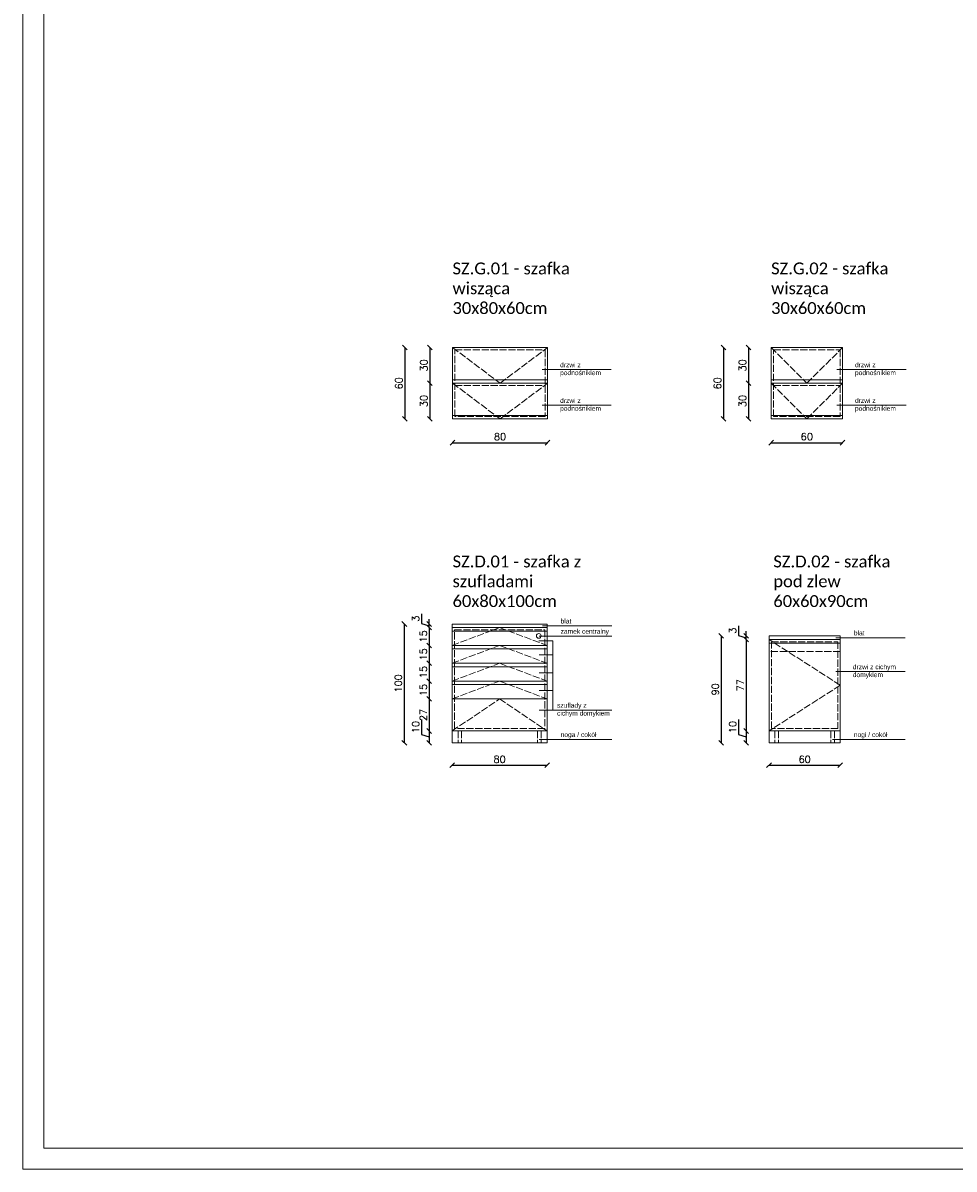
# Model space of a CAD drawing. Header units: centimetres. Extents: x 695802 to 711011, y 25963 to 44188.
# Tile 82 of 157: x 708041 to 708825, y 34296 to 35261. Entities that reach past the tile are written whole.
import ezdxf

# ---------------------------------------------------------------- set-up
doc = ezdxf.new("R2010")
doc.units = ezdxf.units.CM
doc.linetypes.add('ACAD_ISO02W100', pattern=[15, 12, -3])
doc.layers.get('0').update_dxf_attribs({"lineweight": 9})
doc.layers.get('Defpoints').update_dxf_attribs({"lineweight": 9})
doc.layers.add('Obrys powierzchni', color=50, linetype='Continuous', lineweight=9, plot=False)
for name, color, linetype, lineweight in [('S3_meble ruchome', 253, 'Continuous', 9), ('S3_wymiary', 4, 'Continuous', 0), ('S3_zabudowa kuchenna', 3, 'Continuous', 5), ('Wymiary', 85, 'Continuous', 9)]:
    doc.layers.add(name, color=color, linetype=linetype, lineweight=lineweight)
doc.styles.get("Standard").update_dxf_attribs({"font": 'romans.shx'})
doc.dimstyles.new('Copy of ADD-100', dxfattribs={"dimscale": 2, "dimtxt": 3, "dimasz": 2, "dimexe": 0.2, "dimexo": 0.1, "dimgap": 1, "dimtad": 1, "dimdec": 0, "dimdsep": 46, "dimtxsty": 'Standard', "dimblk": 'OBLIQUE', "dimblk1": 'ARCHTICK', "dimblk2": 'ARCHTICK', "dimcen": 0.1, "dimse1": 1, "dimse2": 1, "dimadec": 0, "dimazin": 0, "dimtfac": 1, "dimtdec": 0, "dimtofl": 0, "dimtmove": 0, "dimatfit": 3, "dimldrblk": 'OBLIQUE', "dimfxl": 0.2, "dimtolj": 1, "dimtzin": 0, "dimarcsym": 0})

# ---------------------------------------------------------------- blocks, each defined once
blk = doc.blocks.new('_Oblique')
at = {"color": 0, "linetype": 'ByBlock', "lineweight": -2}
blk.add_line((-0.5, -0.5), (0.5, 0.5), dxfattribs=at)
blk = doc.blocks.new('*D17')
at = {"layer": 'Defpoints', "color": 0, "lineweight": -3, "ltscale": 1.6}
for p in [(708481.86, 34754.97), (708361.65, 34654.97), (708476.86, 34654.97)]:
    blk.add_point(p, dxfattribs=at)
at = {"layer": 'S3_wymiary', "color": 0, "lineweight": -2, "ltscale": 1.6}
blk.add_line((708361.65, 34754.97), (708361.65, 34654.97), dxfattribs=at)
at = {"layer": 'S3_wymiary', "color": 0, "lineweight": -2, "ltscale": 1.6, "xscale": 4, "yscale": 4, "zscale": 4}
for p, rotation in [((708361.65, 34754.97), 90), ((708361.65, 34654.97), 270)]:
    blk.add_blockref('_Oblique', p, dxfattribs=dict(at, rotation=rotation))
at = {"layer": 'S3_wymiary', "color": 0, "ltscale": 1.6, "insert": (708356.65, 34704.97), "char_height": 6, "attachment_point": 5, "rotation": 90}
blk.add_mtext('\\A1;100', dxfattribs=at)
blk = doc.blocks.new('_ArchTick')
at = {"layer": 'Wymiary', "color": 0, "const_width": 0.15}
blk.add_lwpolyline([(-0.5, -0.5), (0.5, 0.5)], dxfattribs=at)
blk = doc.blocks.new('*D18')
at = {"layer": 'Defpoints', "color": 0, "lineweight": -3, "ltscale": 1.6}
for p in [(708401.86, 34751.97), (708382.67, 34736.97), (708401.86, 34736.97)]:
    blk.add_point(p, dxfattribs=at)
at = {"layer": 'S3_wymiary', "color": 0, "lineweight": -2, "ltscale": 1.6}
blk.add_line((708382.67, 34751.97), (708382.67, 34736.97), dxfattribs=at)
at = {"layer": 'S3_wymiary', "color": 0, "lineweight": -2, "ltscale": 1.6, "xscale": 4, "yscale": 4, "zscale": 4}
for p, rotation in [((708382.67, 34751.97), 90), ((708382.67, 34736.97), 270)]:
    blk.add_blockref('_Oblique', p, dxfattribs=dict(at, rotation=rotation))
at = {"layer": 'S3_wymiary', "color": 0, "ltscale": 1.6, "insert": (708377.67, 34744.47), "char_height": 6, "attachment_point": 5, "rotation": 90}
blk.add_mtext('\\A1;15', dxfattribs=at)
blk = doc.blocks.new('*D19')
at = {"layer": 'Defpoints', "color": 0, "lineweight": -3, "ltscale": 1.6}
for p in [(708401.86, 34736.97), (708382.67, 34721.97), (708401.86, 34721.97)]:
    blk.add_point(p, dxfattribs=at)
at = {"layer": 'S3_wymiary', "color": 0, "lineweight": -2, "ltscale": 1.6}
blk.add_line((708382.67, 34736.97), (708382.67, 34721.97), dxfattribs=at)
at = {"layer": 'S3_wymiary', "color": 0, "lineweight": -2, "ltscale": 1.6, "xscale": 4, "yscale": 4, "zscale": 4}
for p, rotation in [((708382.67, 34736.97), 90), ((708382.67, 34721.97), 270)]:
    blk.add_blockref('_Oblique', p, dxfattribs=dict(at, rotation=rotation))
at = {"layer": 'S3_wymiary', "color": 0, "ltscale": 1.6, "insert": (708377.67, 34729.47), "char_height": 6, "attachment_point": 5, "rotation": 90}
blk.add_mtext('\\A1;15', dxfattribs=at)
blk = doc.blocks.new('*D20')
at = {"layer": 'Defpoints', "color": 0, "lineweight": -3, "ltscale": 1.6}
for p in [(708401.86, 34721.97), (708382.67, 34706.97), (708401.86, 34706.97)]:
    blk.add_point(p, dxfattribs=at)
at = {"layer": 'S3_wymiary', "color": 0, "lineweight": -2, "ltscale": 1.6}
blk.add_line((708382.67, 34721.97), (708382.67, 34706.97), dxfattribs=at)
at = {"layer": 'S3_wymiary', "color": 0, "lineweight": -2, "ltscale": 1.6, "xscale": 4, "yscale": 4, "zscale": 4}
for p, rotation in [((708382.67, 34721.97), 90), ((708382.67, 34706.97), 270)]:
    blk.add_blockref('_Oblique', p, dxfattribs=dict(at, rotation=rotation))
at = {"layer": 'S3_wymiary', "color": 0, "ltscale": 1.6, "insert": (708377.67, 34714.47), "char_height": 6, "attachment_point": 5, "rotation": 90}
blk.add_mtext('\\A1;15', dxfattribs=at)
blk = doc.blocks.new('*D21')
at = {"layer": 'Defpoints', "color": 0, "lineweight": -3, "ltscale": 1.6}
for p in [(708401.86, 34706.97), (708382.67, 34691.97), (708401.86, 34691.97)]:
    blk.add_point(p, dxfattribs=at)
at = {"layer": 'S3_wymiary', "color": 0, "lineweight": -2, "ltscale": 1.6}
blk.add_line((708382.67, 34706.97), (708382.67, 34691.97), dxfattribs=at)
at = {"layer": 'S3_wymiary', "color": 0, "lineweight": -2, "ltscale": 1.6, "xscale": 4, "yscale": 4, "zscale": 4}
for p, rotation in [((708382.67, 34706.97), 90), ((708382.67, 34691.97), 270)]:
    blk.add_blockref('_Oblique', p, dxfattribs=dict(at, rotation=rotation))
at = {"layer": 'S3_wymiary', "color": 0, "ltscale": 1.6, "insert": (708377.67, 34699.47), "char_height": 6, "attachment_point": 5, "rotation": 90}
blk.add_mtext('\\A1;15', dxfattribs=at)
blk = doc.blocks.new('*D22')
at = {"layer": 'Defpoints', "color": 0, "lineweight": -3, "ltscale": 1.6}
for p in [(708401.86, 34691.97), (708382.67, 34664.97), (708401.86, 34664.97)]:
    blk.add_point(p, dxfattribs=at)
at = {"layer": 'S3_wymiary', "color": 0, "lineweight": -2, "ltscale": 1.6}
blk.add_line((708382.67, 34691.97), (708382.67, 34664.97), dxfattribs=at)
at = {"layer": 'S3_wymiary', "color": 0, "lineweight": -2, "ltscale": 1.6, "xscale": 4, "yscale": 4, "zscale": 4}
for p, rotation in [((708382.67, 34691.97), 90), ((708382.67, 34664.97), 270)]:
    blk.add_blockref('_Oblique', p, dxfattribs=dict(at, rotation=rotation))
at = {"layer": 'S3_wymiary', "color": 0, "ltscale": 1.6, "insert": (708377.67, 34678.47), "char_height": 6, "attachment_point": 5, "rotation": 90}
blk.add_mtext('\\A1;27', dxfattribs=at)
blk = doc.blocks.new('*D23')
at = {"layer": 'Defpoints', "color": 0, "lineweight": -3, "ltscale": 1.6}
for p in [(708401.86, 34664.97), (708382.67, 34654.97), (708406.86, 34654.97)]:
    blk.add_point(p, dxfattribs=at)
at = {"layer": 'S3_wymiary', "color": 0, "lineweight": -2, "ltscale": 1.6}
for p, q in [((708376.27, 34674.71), (708376.27, 34661.89)), ((708376.27, 34661.89), (708382.67, 34659.97)), ((708382.67, 34664.97), (708382.67, 34654.97))]:
    blk.add_line(p, q, dxfattribs=at)
at = {"layer": 'S3_wymiary', "color": 0, "lineweight": -2, "ltscale": 1.6, "xscale": 4, "yscale": 4, "zscale": 4}
for p, rotation in [((708382.67, 34664.97), 90), ((708382.67, 34654.97), 270)]:
    blk.add_blockref('_Oblique', p, dxfattribs=dict(at, rotation=rotation))
at = {"layer": 'S3_wymiary', "color": 0, "ltscale": 1.6, "insert": (708371.27, 34668.3), "char_height": 6, "attachment_point": 5, "rotation": 90}
blk.add_mtext('\\A1;10', dxfattribs=at)
blk = doc.blocks.new('*D24')
at = {"layer": 'Defpoints', "color": 0, "lineweight": -3, "ltscale": 1.6}
for p in [(708401.86, 34664.97), (708481.86, 34664.97), (708481.86, 34636.18)]:
    blk.add_point(p, dxfattribs=at)
at = {"layer": 'S3_wymiary', "color": 0, "lineweight": -2, "ltscale": 1.6}
blk.add_line((708401.86, 34636.18), (708481.86, 34636.18), dxfattribs=at)
at = {"layer": 'S3_wymiary', "color": 0, "lineweight": -2, "ltscale": 1.6, "xscale": 4, "yscale": 4, "zscale": 4, "rotation": 180}
blk.add_blockref('_Oblique', (708401.86, 34636.18), dxfattribs=at)
at = {"layer": 'S3_wymiary', "color": 0, "lineweight": -2, "ltscale": 1.6, "xscale": 4, "yscale": 4, "zscale": 4}
blk.add_blockref('_Oblique', (708481.86, 34636.18), dxfattribs=at)
at = {"layer": 'S3_wymiary', "color": 0, "ltscale": 1.6, "insert": (708441.86, 34641.18), "char_height": 6, "attachment_point": 5}
blk.add_mtext('\\A1;80', dxfattribs=at)
blk = doc.blocks.new('*D26')
at = {"layer": 'Defpoints', "color": 0, "lineweight": -3, "ltscale": 1.6}
for p in [(708728.71, 34744.97), (708628.51, 34654.97), (708723.71, 34654.97)]:
    blk.add_point(p, dxfattribs=at)
at = {"layer": 'S3_wymiary', "color": 0, "lineweight": -2, "ltscale": 1.6}
blk.add_line((708628.51, 34744.97), (708628.51, 34654.97), dxfattribs=at)
at = {"layer": 'S3_wymiary', "color": 0, "lineweight": -2, "ltscale": 1.6, "xscale": 4, "yscale": 4, "zscale": 4}
for p, rotation in [((708628.51, 34744.97), 90), ((708628.51, 34654.97), 270)]:
    blk.add_blockref('_Oblique', p, dxfattribs=dict(at, rotation=rotation))
at = {"layer": 'S3_wymiary', "color": 0, "ltscale": 1.6, "insert": (708623.51, 34699.97), "char_height": 6, "attachment_point": 5, "rotation": 90}
blk.add_mtext('\\A1;90', dxfattribs=at)
blk = doc.blocks.new('*D27')
at = {"layer": 'Defpoints', "color": 0, "lineweight": -3, "ltscale": 1.6}
for p in [(708668.71, 34741.97), (708649.53, 34664.97), (708668.71, 34664.97)]:
    blk.add_point(p, dxfattribs=at)
at = {"layer": 'S3_wymiary', "color": 0, "lineweight": -2, "ltscale": 1.6}
blk.add_line((708649.53, 34741.97), (708649.53, 34664.97), dxfattribs=at)
at = {"layer": 'S3_wymiary', "color": 0, "lineweight": -2, "ltscale": 1.6, "xscale": 4, "yscale": 4, "zscale": 4}
for p, rotation in [((708649.53, 34741.97), 90), ((708649.53, 34664.97), 270)]:
    blk.add_blockref('_Oblique', p, dxfattribs=dict(at, rotation=rotation))
at = {"layer": 'S3_wymiary', "color": 0, "ltscale": 1.6, "insert": (708644.53, 34703.47), "char_height": 6, "attachment_point": 5, "rotation": 90}
blk.add_mtext('\\A1;77', dxfattribs=at)
blk = doc.blocks.new('*D28')
at = {"layer": 'Defpoints', "color": 0, "lineweight": -3, "ltscale": 1.6}
for p in [(708668.71, 34664.97), (708649.53, 34654.97), (708673.71, 34654.97)]:
    blk.add_point(p, dxfattribs=at)
at = {"layer": 'S3_wymiary', "color": 0, "lineweight": -2, "ltscale": 1.6}
for p, q in [((708643.13, 34674.71), (708643.13, 34661.89)), ((708643.13, 34661.89), (708649.53, 34659.97)), ((708649.53, 34664.97), (708649.53, 34654.97))]:
    blk.add_line(p, q, dxfattribs=at)
at = {"layer": 'S3_wymiary', "color": 0, "lineweight": -2, "ltscale": 1.6, "xscale": 4, "yscale": 4, "zscale": 4}
for p, rotation in [((708649.53, 34664.97), 90), ((708649.53, 34654.97), 270)]:
    blk.add_blockref('_Oblique', p, dxfattribs=dict(at, rotation=rotation))
at = {"layer": 'S3_wymiary', "color": 0, "ltscale": 1.6, "insert": (708638.13, 34668.3), "char_height": 6, "attachment_point": 5, "rotation": 90}
blk.add_mtext('\\A1;10', dxfattribs=at)
blk = doc.blocks.new('*D29')
at = {"layer": 'Defpoints', "color": 0, "lineweight": -3, "ltscale": 1.6}
for p in [(708668.71, 34664.97), (708728.71, 34664.97), (708728.71, 34636.18)]:
    blk.add_point(p, dxfattribs=at)
at = {"layer": 'S3_wymiary', "color": 0, "lineweight": -2, "ltscale": 1.6}
blk.add_line((708668.71, 34636.18), (708728.71, 34636.18), dxfattribs=at)
at = {"layer": 'S3_wymiary', "color": 0, "lineweight": -2, "ltscale": 1.6, "xscale": 4, "yscale": 4, "zscale": 4, "rotation": 180}
blk.add_blockref('_Oblique', (708668.71, 34636.18), dxfattribs=at)
at = {"layer": 'S3_wymiary', "color": 0, "lineweight": -2, "ltscale": 1.6, "xscale": 4, "yscale": 4, "zscale": 4}
blk.add_blockref('_Oblique', (708728.71, 34636.18), dxfattribs=at)
at = {"layer": 'S3_wymiary', "color": 0, "ltscale": 1.6, "insert": (708698.71, 34641.18), "char_height": 6, "attachment_point": 5}
blk.add_mtext('\\A1;60', dxfattribs=at)
blk = doc.blocks.new('*D30')
at = {"layer": 'Defpoints', "color": 0, "lineweight": -3, "ltscale": 1.6}
for p in [(708482.3, 34987.54), (708362.09, 34927.54), (708482.3, 34927.54)]:
    blk.add_point(p, dxfattribs=at)
at = {"layer": 'S3_wymiary', "color": 0, "lineweight": -2, "ltscale": 1.6}
blk.add_line((708362.09, 34987.54), (708362.09, 34927.54), dxfattribs=at)
at = {"layer": 'S3_wymiary', "color": 0, "lineweight": -2, "ltscale": 1.6, "xscale": 4, "yscale": 4, "zscale": 4}
for p, rotation in [((708362.09, 34987.54), 90), ((708362.09, 34927.54), 270)]:
    blk.add_blockref('_Oblique', p, dxfattribs=dict(at, rotation=rotation))
at = {"layer": 'S3_wymiary', "color": 0, "ltscale": 1.6, "insert": (708357.09, 34957.54), "char_height": 6, "attachment_point": 5, "rotation": 90}
blk.add_mtext('\\A1;60', dxfattribs=at)
blk = doc.blocks.new('*D31')
at = {"layer": 'Defpoints', "color": 0, "lineweight": -3, "ltscale": 1.6}
for p in [(708402.3, 34987.54), (708383.12, 34957.54), (708402.3, 34957.54)]:
    blk.add_point(p, dxfattribs=at)
at = {"layer": 'S3_wymiary', "color": 0, "lineweight": -2, "ltscale": 1.6}
blk.add_line((708383.12, 34987.54), (708383.12, 34957.54), dxfattribs=at)
at = {"layer": 'S3_wymiary', "color": 0, "lineweight": -2, "ltscale": 1.6, "xscale": 4, "yscale": 4, "zscale": 4}
for p, rotation in [((708383.12, 34987.54), 90), ((708383.12, 34957.54), 270)]:
    blk.add_blockref('_Oblique', p, dxfattribs=dict(at, rotation=rotation))
at = {"layer": 'S3_wymiary', "color": 0, "ltscale": 1.6, "insert": (708378.12, 34972.54), "char_height": 6, "attachment_point": 5, "rotation": 90}
blk.add_mtext('\\A1;30', dxfattribs=at)
blk = doc.blocks.new('*D32')
at = {"layer": 'Defpoints', "color": 0, "lineweight": -3, "ltscale": 1.6}
for p in [(708402.3, 34957.54), (708383.12, 34927.54), (708402.3, 34927.54)]:
    blk.add_point(p, dxfattribs=at)
at = {"layer": 'S3_wymiary', "color": 0, "lineweight": -2, "ltscale": 1.6}
blk.add_line((708383.12, 34957.54), (708383.12, 34927.54), dxfattribs=at)
at = {"layer": 'S3_wymiary', "color": 0, "lineweight": -2, "ltscale": 1.6, "xscale": 4, "yscale": 4, "zscale": 4}
for p, rotation in [((708383.12, 34957.54), 90), ((708383.12, 34927.54), 270)]:
    blk.add_blockref('_Oblique', p, dxfattribs=dict(at, rotation=rotation))
at = {"layer": 'S3_wymiary', "color": 0, "ltscale": 1.6, "insert": (708378.12, 34942.54), "char_height": 6, "attachment_point": 5, "rotation": 90}
blk.add_mtext('\\A1;30', dxfattribs=at)
blk = doc.blocks.new('*D33')
at = {"layer": 'Defpoints', "color": 0, "lineweight": -3, "ltscale": 1.6}
for p in [(708402.3, 34927.54), (708482.3, 34927.54), (708482.3, 34907.54)]:
    blk.add_point(p, dxfattribs=at)
at = {"layer": 'S3_wymiary', "color": 0, "lineweight": -2, "ltscale": 1.6}
blk.add_line((708402.3, 34907.54), (708482.3, 34907.54), dxfattribs=at)
at = {"layer": 'S3_wymiary', "color": 0, "lineweight": -2, "ltscale": 1.6, "xscale": 4, "yscale": 4, "zscale": 4, "rotation": 180}
blk.add_blockref('_Oblique', (708402.3, 34907.54), dxfattribs=at)
at = {"layer": 'S3_wymiary', "color": 0, "lineweight": -2, "ltscale": 1.6, "xscale": 4, "yscale": 4, "zscale": 4}
blk.add_blockref('_Oblique', (708482.3, 34907.54), dxfattribs=at)
at = {"layer": 'S3_wymiary', "color": 0, "ltscale": 1.6, "insert": (708442.3, 34912.54), "char_height": 6, "attachment_point": 5}
blk.add_mtext('\\A1;80', dxfattribs=at)
blk = doc.blocks.new('*D34')
at = {"layer": 'Defpoints', "color": 0, "lineweight": -3, "ltscale": 1.6}
for p in [(708730.53, 34987.54), (708630.32, 34927.54), (708730.53, 34927.54)]:
    blk.add_point(p, dxfattribs=at)
at = {"layer": 'S3_wymiary', "color": 0, "lineweight": -2, "ltscale": 1.6}
blk.add_line((708630.32, 34987.54), (708630.32, 34927.54), dxfattribs=at)
at = {"layer": 'S3_wymiary', "color": 0, "lineweight": -2, "ltscale": 1.6, "xscale": 4, "yscale": 4, "zscale": 4}
for p, rotation in [((708630.32, 34987.54), 90), ((708630.32, 34927.54), 270)]:
    blk.add_blockref('_Oblique', p, dxfattribs=dict(at, rotation=rotation))
at = {"layer": 'S3_wymiary', "color": 0, "ltscale": 1.6, "insert": (708625.32, 34957.54), "char_height": 6, "attachment_point": 5, "rotation": 90}
blk.add_mtext('\\A1;60', dxfattribs=at)
blk = doc.blocks.new('*D35')
at = {"layer": 'Defpoints', "color": 0, "lineweight": -3, "ltscale": 1.6}
for p in [(708670.53, 34987.54), (708651.35, 34957.54), (708670.53, 34957.54)]:
    blk.add_point(p, dxfattribs=at)
at = {"layer": 'S3_wymiary', "color": 0, "lineweight": -2, "ltscale": 1.6}
blk.add_line((708651.35, 34987.54), (708651.35, 34957.54), dxfattribs=at)
at = {"layer": 'S3_wymiary', "color": 0, "lineweight": -2, "ltscale": 1.6, "xscale": 4, "yscale": 4, "zscale": 4}
for p, rotation in [((708651.35, 34987.54), 90), ((708651.35, 34957.54), 270)]:
    blk.add_blockref('_Oblique', p, dxfattribs=dict(at, rotation=rotation))
at = {"layer": 'S3_wymiary', "color": 0, "ltscale": 1.6, "insert": (708646.35, 34972.54), "char_height": 6, "attachment_point": 5, "rotation": 90}
blk.add_mtext('\\A1;30', dxfattribs=at)
blk = doc.blocks.new('*D36')
at = {"layer": 'Defpoints', "color": 0, "lineweight": -3, "ltscale": 1.6}
for p in [(708670.53, 34957.54), (708651.35, 34927.54), (708670.53, 34927.54)]:
    blk.add_point(p, dxfattribs=at)
at = {"layer": 'S3_wymiary', "color": 0, "lineweight": -2, "ltscale": 1.6}
blk.add_line((708651.35, 34957.54), (708651.35, 34927.54), dxfattribs=at)
at = {"layer": 'S3_wymiary', "color": 0, "lineweight": -2, "ltscale": 1.6, "xscale": 4, "yscale": 4, "zscale": 4}
for p, rotation in [((708651.35, 34957.54), 90), ((708651.35, 34927.54), 270)]:
    blk.add_blockref('_Oblique', p, dxfattribs=dict(at, rotation=rotation))
at = {"layer": 'S3_wymiary', "color": 0, "ltscale": 1.6, "insert": (708646.35, 34942.54), "char_height": 6, "attachment_point": 5, "rotation": 90}
blk.add_mtext('\\A1;30', dxfattribs=at)
blk = doc.blocks.new('*D37')
at = {"layer": 'Defpoints', "color": 0, "lineweight": -3, "ltscale": 1.6}
for p in [(708670.53, 34927.54), (708730.53, 34927.54), (708730.53, 34907.54)]:
    blk.add_point(p, dxfattribs=at)
at = {"layer": 'S3_wymiary', "color": 0, "lineweight": -2, "ltscale": 1.6}
blk.add_line((708670.53, 34907.54), (708730.53, 34907.54), dxfattribs=at)
at = {"layer": 'S3_wymiary', "color": 0, "lineweight": -2, "ltscale": 1.6, "xscale": 4, "yscale": 4, "zscale": 4, "rotation": 180}
blk.add_blockref('_Oblique', (708670.53, 34907.54), dxfattribs=at)
at = {"layer": 'S3_wymiary', "color": 0, "lineweight": -2, "ltscale": 1.6, "xscale": 4, "yscale": 4, "zscale": 4}
blk.add_blockref('_Oblique', (708730.53, 34907.54), dxfattribs=at)
at = {"layer": 'S3_wymiary', "color": 0, "ltscale": 1.6, "insert": (708700.53, 34912.54), "char_height": 6, "attachment_point": 5}
blk.add_mtext('\\A1;60', dxfattribs=at)
blk = doc.blocks.new('*D155')
at = {"layer": 'Defpoints', "color": 0, "lineweight": -3, "ltscale": 1.6}
for p in [(708382.67, 34754.97), (708401.86, 34754.97), (708401.86, 34751.97)]:
    blk.add_point(p, dxfattribs=at)
at = {"layer": 'S3_wymiary', "color": 0, "lineweight": -2, "ltscale": 1.6}
for p, q in [((708376.27, 34763.41), (708376.27, 34755.39)), ((708382.67, 34754.97), (708382.67, 34758.97)), ((708376.27, 34755.39), (708382.67, 34753.47)), ((708382.67, 34751.97), (708382.67, 34754.97)), ((708382.67, 34751.97), (708382.67, 34747.97))]:
    blk.add_line(p, q, dxfattribs=at)
at = {"layer": 'S3_wymiary', "color": 0, "lineweight": -2, "ltscale": 1.6, "xscale": 4, "yscale": 4, "zscale": 4}
for p, rotation in [((708382.67, 34754.97), 270), ((708382.67, 34751.97), 90)]:
    blk.add_blockref('_Oblique', p, dxfattribs=dict(at, rotation=rotation))
at = {"layer": 'S3_wymiary', "color": 0, "ltscale": 1.6, "insert": (708371.27, 34759.4), "char_height": 6, "attachment_point": 5, "rotation": 90}
blk.add_mtext('\\A1;3', dxfattribs=at)
blk = doc.blocks.new('*D188')
at = {"layer": 'Defpoints', "color": 0, "lineweight": -3, "ltscale": 1.6}
for p in [(708649.53, 34744.97), (708668.71, 34744.97), (708668.71, 34741.97)]:
    blk.add_point(p, dxfattribs=at)
at = {"layer": 'S3_wymiary', "color": 0, "lineweight": -2, "ltscale": 1.6}
for p, q in [((708643.13, 34753.41), (708643.13, 34745.39)), ((708649.53, 34744.97), (708649.53, 34748.97)), ((708643.13, 34745.39), (708649.53, 34743.47)), ((708649.53, 34741.97), (708649.53, 34744.97)), ((708649.53, 34741.97), (708649.53, 34737.97))]:
    blk.add_line(p, q, dxfattribs=at)
at = {"layer": 'S3_wymiary', "color": 0, "lineweight": -2, "ltscale": 1.6, "xscale": 4, "yscale": 4, "zscale": 4}
for p, rotation in [((708649.53, 34744.97), 270), ((708649.53, 34741.97), 90)]:
    blk.add_blockref('_Oblique', p, dxfattribs=dict(at, rotation=rotation))
at = {"layer": 'S3_wymiary', "color": 0, "ltscale": 1.6, "insert": (708638.13, 34749.4), "char_height": 6, "attachment_point": 5, "rotation": 90}
blk.add_mtext('\\A1;3', dxfattribs=at)

msp = doc.modelspace()

# ---------------------------------------------------------------- linework, layer by layer
at = {"layer": 'Obrys powierzchni', "ltscale": 1.6}
for points in [[(708040.56, 34296.35), (708040.56, 36396.35), (711010.56, 36396.35), (711010.56, 34296.35)], [(708058.06, 34313.85), (708058.06, 36378.85), (710993.06, 36378.85), (710993.06, 34313.85)]]:
    msp.add_lwpolyline(points, close=True, dxfattribs=at)
at = {"layer": 'S3_meble ruchome', "ltscale": 1.6}
for p, q in [((708482.3, 34987.54), (708402.3, 34987.54)), ((708402.3, 34987.54), (708402.3, 34927.54)), ((708482.3, 34987.54), (708482.3, 34927.54)), ((708730.53, 34987.54), (708670.53, 34987.54)), ((708670.53, 34987.54), (708670.53, 34927.54)), ((708730.53, 34987.54), (708730.53, 34927.54)), ((708402.3, 34960.54), (708482.3, 34960.54)), ((708670.53, 34960.54), (708730.53, 34960.54)), ((708402.3, 34957.54), (708482.3, 34957.54)), ((708670.53, 34957.54), (708730.53, 34957.54)), ((708482.3, 34930.54), (708402.3, 34930.54)), ((708730.53, 34930.54), (708670.53, 34930.54)), ((708482.3, 34927.54), (708402.3, 34927.54)), ((708730.53, 34927.54), (708670.53, 34927.54)), ((708481.86, 34751.97), (708401.86, 34751.97)), ((708401.86, 34751.97), (708401.86, 34664.97)), ((708481.86, 34748.97), (708401.86, 34748.97)), ((708481.86, 34751.97), (708481.86, 34664.97)), ((708728.71, 34741.97), (708668.71, 34741.97)), ((708668.71, 34741.97), (708668.71, 34664.97)), ((708728.71, 34738.97), (708668.71, 34738.97)), ((708728.71, 34741.97), (708728.71, 34664.97)), ((708481.86, 34736.97), (708401.86, 34736.97)), ((708481.86, 34733.97), (708401.86, 34733.97)), ((708481.86, 34721.97), (708401.86, 34721.97)), ((708481.86, 34718.97), (708401.86, 34718.97)), ((708481.86, 34706.97), (708401.86, 34706.97)), ((708481.86, 34703.97), (708401.86, 34703.97)), ((708481.86, 34691.97), (708401.86, 34691.97)), ((708481.86, 34691.97), (708401.86, 34691.97)), ((708481.86, 34664.97), (708401.86, 34664.97)), ((708728.71, 34664.97), (708668.71, 34664.97)), ((708409.86, 34654.97), (708406.86, 34654.97)), ((708476.86, 34654.97), (708473.86, 34654.97)), ((708676.71, 34654.97), (708673.71, 34654.97)), ((708723.71, 34654.97), (708720.71, 34654.97))]:
    msp.add_line(p, q, dxfattribs=at)
for points in [[(708401.86, 34751.97), (708481.86, 34751.97), (708481.86, 34754.97), (708401.86, 34754.97)], [(708668.71, 34741.97), (708728.71, 34741.97), (708728.71, 34744.97), (708668.71, 34744.97)], [(708401.86, 34664.97), (708481.86, 34664.97), (708481.86, 34654.97), (708401.86, 34654.97)], [(708668.71, 34664.97), (708728.71, 34664.97), (708728.71, 34654.97), (708668.71, 34654.97)]]:
    msp.add_lwpolyline(points, close=True, dxfattribs=at)
msp.add_circle((708474.86, 34744.97), 2, dxfattribs=at)
at = {"layer": 'S3_wymiary', "ltscale": 1.6}
for p, q in [((708477.64, 34969.03), (708535.92, 34969.03)), ((708725.87, 34969.03), (708784.15, 34969.03)), ((708477.64, 34939.03), (708535.92, 34939.03)), ((708725.87, 34939.03), (708784.15, 34939.03)), ((708478.08, 34753.4), (708536.36, 34753.4)), ((708486.59, 34740.88), (708474.92, 34740.88)), ((708475.3, 34744.75), (708536.36, 34744.75)), ((708486.59, 34682.59), (708486.59, 34740.88)), ((708724.94, 34743.4), (708783.22, 34743.4)), ((708475.3, 34728.92), (708486.59, 34728.92)), ((708475.3, 34713.92), (708486.59, 34713.92)), ((708724.94, 34714.94), (708783.22, 34714.94)), ((708475.3, 34698.92), (708486.59, 34698.92)), ((708475.3, 34682.59), (708536.36, 34682.59)), ((708475.3, 34657.92), (708536.36, 34657.92)), ((708722.16, 34657.92), (708783.22, 34657.92))]:
    msp.add_line(p, q, dxfattribs=at)
at = {"layer": 'S3_wymiary', "linetype": 'ACAD_ISO02W100', "ltscale": 0.5}
for p, q in [((708404.3, 34957.54), (708480.3, 34957.54)), ((708404.3, 34955.54), (708480.3, 34955.54)), ((708672.53, 34957.54), (708728.53, 34957.54)), ((708672.53, 34955.54), (708728.53, 34955.54)), ((708728.71, 34703.47), (708668.71, 34741.97)), ((708728.71, 34731.97), (708668.71, 34731.97)), ((708728.71, 34703.47), (708668.71, 34664.97)), ((708406.86, 34664.97), (708406.86, 34654.97)), ((708409.86, 34664.97), (708409.86, 34654.97)), ((708473.86, 34664.97), (708473.86, 34654.97)), ((708476.86, 34664.97), (708476.86, 34654.97)), ((708673.71, 34664.97), (708673.71, 34654.97)), ((708676.71, 34664.97), (708676.71, 34654.97)), ((708720.71, 34664.97), (708720.71, 34654.97)), ((708723.71, 34664.97), (708723.71, 34654.97))]:
    msp.add_line(p, q, dxfattribs=at)
for points in [[(708402.3, 34987.54), (708442.3, 34957.54), (708482.3, 34987.54)], [(708670.53, 34987.54), (708700.53, 34957.54), (708730.53, 34987.54)], [(708402.3, 34957.54), (708442.3, 34927.54), (708482.3, 34957.54)], [(708670.53, 34957.54), (708700.53, 34927.54), (708730.53, 34957.54)], [(708401.86, 34736.97), (708441.86, 34751.97), (708481.86, 34736.97)], [(708401.86, 34721.97), (708441.86, 34736.97), (708481.86, 34721.97)], [(708401.86, 34706.97), (708441.86, 34721.97), (708481.86, 34706.97)], [(708401.86, 34691.97), (708441.86, 34706.97), (708481.86, 34691.97)], [(708401.86, 34664.97), (708441.86, 34691.97), (708481.86, 34664.97)]]:
    msp.add_lwpolyline(points, dxfattribs=at)
for points in [[(708404.3, 34985.54), (708480.3, 34985.54), (708480.3, 34929.54), (708404.3, 34929.54)], [(708672.53, 34985.54), (708728.53, 34985.54), (708728.53, 34929.54), (708672.53, 34929.54)], [(708403.86, 34749.97), (708479.86, 34749.97), (708479.86, 34666.97), (708403.86, 34666.97)], [(708670.71, 34739.97), (708726.71, 34739.97), (708726.71, 34666.97), (708670.71, 34666.97)]]:
    msp.add_lwpolyline(points, close=True, dxfattribs=at)

# ---------------------------------------------------------------- texts
at = {"layer": 'S3_wymiary', "ltscale": 1.6, "char_height": 4, "attachment_point": 1}
for s, insert, width in [('{\\A1;\\fArial|b0|i0|c238|p34;drzwi z podnośnikiem}', (708492.83, 34975.04), 34.6573), ('{\\A1;\\fArial|b0|i0|c238|p34;drzwi z podnośnikiem}', (708741.06, 34975.04), 34.6573), ('{\\A1;\\fArial|b0|i0|c238|p34;drzwi z podnośnikiem}', (708492.83, 34945.04), 34.6573), ('{\\A1;\\fArial|b0|i0|c238|p34;drzwi z podnośnikiem}', (708741.06, 34945.04), 34.6573), ('{\\A1;\\fArial|b0|i0|c238|p34;blat}', (708493.26, 34759.41), 34.6573), ('{\\A1;\\fArial|b0|i0|c238|p34;zamek centralny}', (708493.26, 34750.75), 49.7282), ('{\\A1;\\fArial|b0|i0|c238|p34;blat}', (708740.12, 34749.41), 34.6573), ('{\\A1;\\fArial|b0|i0|c238|p34;drzwi z cichym domykiem}', (708739.24, 34720.94), 41.8864), ('{\\A1;\\fArial|b0|i0|c238|p34;szuflady z\\Pcichym domykiem}', (708490.3, 34688.59), 49.7282), ('{\\A1;\\fArial|b0|i0|c238|p34;noga / cokół}', (708493.26, 34663.92), 49.7282), ('{\\A1;\\fArial|b0|i0|c238|p34;nogi / cokół}', (708740.12, 34663.92), 49.7282)]:
    msp.add_mtext(s, dxfattribs=dict(at, insert=insert, width=width))
at = {"layer": 'S3_zabudowa kuchenna', "ltscale": 1.6, "char_height": 10, "width": 115.2991, "attachment_point": 1}
for s, insert in [('\\pxql;{\\A1;\\fCalibri Light|b0|i0|c238|p34;SZ.G.01 - szafka wisząca\\P30x80x60cm}', (708402.23, 35059.15)), ('\\pxql;{\\A1;\\fCalibri Light|b0|i0|c238|p34;SZ.G.02 - szafka wisząca\\P30x60x60cm}', (708670.46, 35059.15)), ('\\pxql;{\\A1;\\fCalibri Light|b0|i0|c238|p34;SZ.D.01 - szafka z szufladami 60x80x100cm}', (708402.29, 34812.59)), ('\\pxql;{\\A1;\\fCalibri Light|b0|i0|c238|p34;SZ.D.02 - szafka pod zlew\\P60x60x90cm}', (708672.34, 34812.59))]:
    msp.add_mtext(s, dxfattribs=dict(at, insert=insert))

# ---------------------------------------------------------------- dimensions: what is measured, and where the dimension line sits
at = {"layer": 'S3_wymiary', "ltscale": 1.6}
for base, p1, p2, picture, middle in [((708362.09, 34927.54), (708482.3, 34987.54), (708482.3, 34927.54), '*D30', (708357.09, 34957.54)), ((708630.32, 34927.54), (708730.53, 34987.54), (708730.53, 34927.54), '*D34', (708625.32, 34957.54)), ((708361.65, 34654.97), (708481.86, 34754.97), (708476.86, 34654.97), '*D17', (708356.65, 34704.97)), ((708382.67, 34736.97), (708401.86, 34751.97), (708401.86, 34736.97), '*D18', (708377.67, 34744.47)), ((708628.51, 34654.97), (708728.71, 34744.97), (708723.71, 34654.97), '*D26', (708623.51, 34699.97))]:
    dim = msp.add_linear_dim(base=base, p1=p1, p2=p2, angle=90, dimstyle='Copy of ADD-100', dxfattribs=at)
    dim.commit()
    dim.dimension.update_dxf_attribs({"geometry": picture, "text_midpoint": middle})
for base, p1, p2, picture, middle in [((708383.12, 34957.54), (708402.3, 34987.54), (708402.3, 34957.54), '*D31', (708378.12, 34972.54)), ((708651.35, 34957.54), (708670.53, 34987.54), (708670.53, 34957.54), '*D35', (708646.35, 34972.54)), ((708383.12, 34927.54), (708402.3, 34957.54), (708402.3, 34927.54), '*D32', (708378.12, 34942.54)), ((708651.35, 34927.54), (708670.53, 34957.54), (708670.53, 34927.54), '*D36', (708646.35, 34942.54)), ((708382.67, 34754.97), (708401.86, 34751.97), (708401.86, 34754.97), '*D155', (708371.27, 34757.39)), ((708649.53, 34744.97), (708668.71, 34741.97), (708668.71, 34744.97), '*D188', (708638.13, 34747.39)), ((708382.67, 34721.97), (708401.86, 34736.97), (708401.86, 34721.97), '*D19', (708377.67, 34729.47)), ((708649.53, 34664.97), (708668.71, 34741.97), (708668.71, 34664.97), '*D27', (708644.53, 34703.47)), ((708382.67, 34706.97), (708401.86, 34721.97), (708401.86, 34706.97), '*D20', (708377.67, 34714.47)), ((708382.67, 34691.97), (708401.86, 34706.97), (708401.86, 34691.97), '*D21', (708377.67, 34699.47)), ((708382.67, 34664.97), (708401.86, 34691.97), (708401.86, 34664.97), '*D22', (708377.67, 34678.47)), ((708382.67, 34654.97), (708401.86, 34664.97), (708406.86, 34654.97), '*D23', (708371.27, 34663.89)), ((708649.53, 34654.97), (708668.71, 34664.97), (708673.71, 34654.97), '*D28', (708638.13, 34663.89))]:
    dim = msp.add_linear_dim(base=base, p1=p1, p2=p2, angle=90, dimstyle='Copy of ADD-100', override={"dimtmove": 1}, dxfattribs=at)
    dim.commit()
    dim.dimension.update_dxf_attribs({"geometry": picture, "text_midpoint": middle})
for base, p1, p2, picture, middle in [((708482.3, 34907.54), (708402.3, 34927.54), (708482.3, 34927.54), '*D33', (708442.3, 34912.54)), ((708730.53, 34907.54), (708670.53, 34927.54), (708730.53, 34927.54), '*D37', (708700.53, 34912.54)), ((708481.86, 34636.18), (708401.86, 34664.97), (708481.86, 34664.97), '*D24', (708441.86, 34641.18)), ((708728.71, 34636.18), (708668.71, 34664.97), (708728.71, 34664.97), '*D29', (708698.71, 34641.18))]:
    dim = msp.add_linear_dim(base=base, p1=p1, p2=p2, dimstyle='Copy of ADD-100', dxfattribs=at)
    dim.commit()
    dim.dimension.update_dxf_attribs({"geometry": picture, "text_midpoint": middle})

doc.saveas('drawing.dxf')
